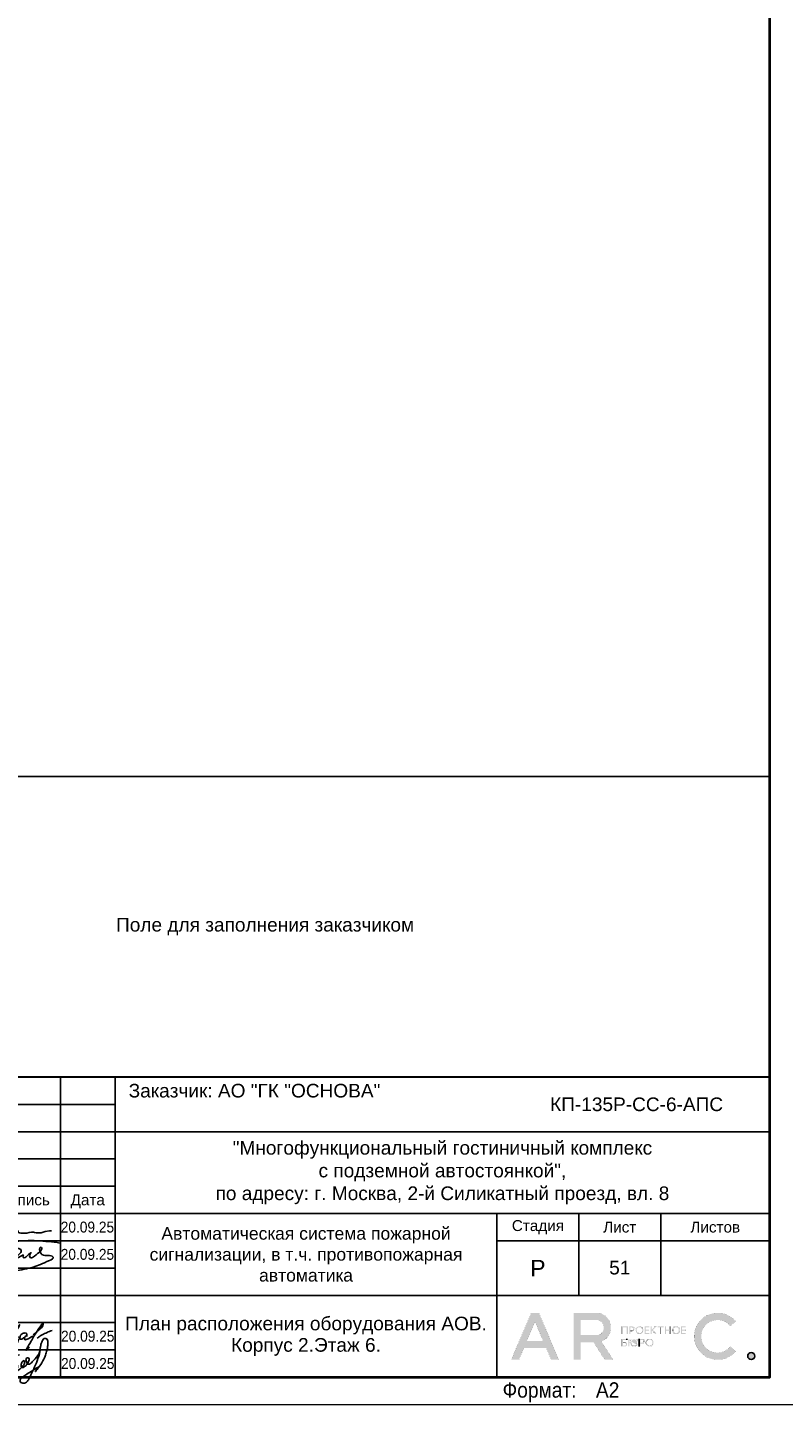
# Model space of a CAD drawing. Header units: millimetres. Extents: x 105028 to 874735, y -568483 to 191941.
# Tile 126 of 135: x 692631 to 706485, y 78334 to 103572. Entities that reach past the tile are written whole.
import ezdxf
from ezdxf.enums import TextEntityAlignment as Align

# ---------------------------------------------------------------- set-up
doc = ezdxf.new("R2010")
doc.units = ezdxf.units.MM
doc.layers.get('Defpoints').update_dxf_attribs({"color": 252})
for name, color, linetype, lineweight in [('DB CP Оформление', 7, 'Continuous', 25), ('Z-000-P_SCHED', 7, 'Continuous', 20), ('Рамка', 7, 'Continuous', 18)]:
    doc.layers.add(name, color=color, linetype=linetype, lineweight=lineweight)
doc.layers.add('DB CP Подписи', color=7, linetype='Continuous', lineweight=25, true_color=0x0a45f5)
doc.layers.add('формат', color=250, linetype='Continuous')
doc.styles.add('Arial', font='arial.ttf', dxfattribs={"width": 0.9, "height": 699.9999999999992})
doc.styles.add('CP.Text', font='arial.ttf')
doc.styles.add('CP.Text дата', font='arial.ttf', dxfattribs={"width": 0.9})

# ---------------------------------------------------------------- blocks, each defined once
blk = doc.blocks.new('*U56')
at = {"color": 0, "lineweight": 0}
blk.add_lwpolyline([(-420, -1.69149813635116e-14), (6.661338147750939e-14, 6.661338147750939e-14), (-1.377945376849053e-14, 594.0000000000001), (-420.0000000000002, 594.0000000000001)], close=True, dxfattribs=at)
at = {"lineweight": 40}
blk.add_lwpolyline([(-400, 4.999999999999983), (-4.999999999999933, 5.000000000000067), (-5.000000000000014, 589.0000000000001), (-400.0000000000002, 589.0000000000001)], close=True, dxfattribs=at)
at = {"style": 'Arial', "width": 0.9}
blk.add_text('Формат:', height=2.8, dxfattribs=at).set_placement((-53.97311837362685, 1.250000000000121))
at = {"style": 'Arial', "width": 0.9, "flags": 8}
blk.add_attdef('FORMAT', (-36.87188609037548, 1.257088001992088), '', height=2.8, dxfattribs=at)
blk = doc.blocks.new('Попов')
at = {"layer": 'DB CP Подписи', "color": 160, "true_color": 0x0a45f5}
for points in [[(7.394956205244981, 7.032094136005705), (4.284556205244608, 0.8400941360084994), (3.982156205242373, 0.4944941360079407), (3.665356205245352, 0.2583778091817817), (3.190156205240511, 0.09837780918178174), (2.801356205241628, 0.2064941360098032), (2.509696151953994, 0.451294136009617), (2.383756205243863, 0.7680941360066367), (2.429696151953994, 0.9984941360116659), (2.62855620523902, 1.243294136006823), (3.319756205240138, 1.603294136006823), (3.895756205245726, 1.848094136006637), (4.370956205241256, 1.992094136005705), (4.918156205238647, 1.992094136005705)], [(5.979696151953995, 4.069175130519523), (4.859696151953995, -0.1216221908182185), (5.311356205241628, 0.624094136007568), (5.311356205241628, 0.8688941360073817), (5.624396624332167, 1.697142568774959), (6.247356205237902, 2.150494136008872), (6.650556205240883, 2.323294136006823), (6.909756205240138, 2.323294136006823), (7.125756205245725, 2.150494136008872), (7.125756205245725, 1.747294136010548), (6.82335620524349, 1.243294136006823), (6.333756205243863, 0.7968941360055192), (5.714556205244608, 0.5088941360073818), (5.412156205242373, 0.5952941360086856), (5.49855620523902, 1.286494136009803), (5.817585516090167, 1.879286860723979), (5.714556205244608, 1.286494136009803), (5.829756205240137, 0.9552941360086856), (6.146556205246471, 0.8832941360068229), (6.794556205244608, 1.012894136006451), (7.528956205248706, 1.459294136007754), (8.119356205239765, 2.064094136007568), (8.407356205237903, 2.510494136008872), (8.407356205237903, 2.899294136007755), (8.320956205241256, 3.028894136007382), (8.090556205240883, 2.956894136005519), (7.816956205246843, 2.366494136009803), (7.816956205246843, 1.963294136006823), (7.989756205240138, 1.776094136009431), (8.364156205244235, 1.891294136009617), (8.82495620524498, 2.323294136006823), (9.055356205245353, 2.697694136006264), (9.271356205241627, 3.302494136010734), (9.012156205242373, 3.561694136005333), (8.882556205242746, 3.561694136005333), (8.709696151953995, 3.3600941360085), (8.709696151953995, 2.978377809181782), (9.039696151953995, 2.408377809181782), (10.349696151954, 3.378377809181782), (11.11969615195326, 4.410259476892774), (11.27818451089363, 5.133235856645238), (11.35539592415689, 5.654323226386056), (11.38831620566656, 5.819447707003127), (11.35539592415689, 5.654323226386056)], [(7.394956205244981, 7.032094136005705), (6.962956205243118, 6.427294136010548), (4.918156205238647, 1.992094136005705)], [(8.094156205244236, 0.03369413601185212), (8.828556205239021, 0.5520941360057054), (9.980556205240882, 1.272094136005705), (10.85895620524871, 1.761694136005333), (10.41255620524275, 1.084894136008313), (11.57895620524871, 2.611294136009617), (12.16935620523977, 3.84969413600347), (12.471756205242, 4.713694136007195), (12.629696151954, 5.419294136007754), (12.689696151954, 6.2400941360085), (12.54375620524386, 6.945694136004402), (12.34215620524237, 7.075294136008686), (12.03975620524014, 7.075294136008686), (11.64969615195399, 6.6000941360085), (11.379696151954, 5.779294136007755), (11.21895620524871, 4.728094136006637), (10.72935620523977, 3.014494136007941), (9.418956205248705, 0.0336941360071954)], [(3.521356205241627, 2.971294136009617), (3.294445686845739, 2.859738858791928), (4.789696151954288, 2.859738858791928)], [(3.521356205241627, 2.971294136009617), (4.126156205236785, 3.244894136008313), (4.932556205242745, 3.475294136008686), (6.444556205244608, 3.835294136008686), (7.495756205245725, 4.080094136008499)], [(1.534156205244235, 0.8688941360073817), (1.303756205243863, 1.041694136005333), (1.217356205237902, 1.214494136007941), (1.447756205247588, 1.416094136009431), (2.038156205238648, 1.603294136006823), (2.815756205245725, 1.761694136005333), (3.506956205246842, 1.876894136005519), (4.357209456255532, 1.989153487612), (4.918156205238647, 1.992094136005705)]]:
    blk.add_spline(points, degree=3, dxfattribs=at)
at = {"layer": 'DB CP Подписи'}
blk.add_spline([(8.094156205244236, 0.03369413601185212), (7.791756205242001, -0.2544480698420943), (7.618956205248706, -0.4847058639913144), (7.618956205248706, -0.8015058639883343), (7.950156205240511, -1.060705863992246), (8.569356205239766, -1.060705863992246), (8.943756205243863, -0.7583058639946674), (9.116556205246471, -0.4991058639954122), (9.418956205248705, 0.0336941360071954)], degree=3, dxfattribs=at)
blk = doc.blocks.new('A$Cf51998ab')
at = {"layer": 'DB CP Подписи'}
for points in [[(2.024743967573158, 7.175397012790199), (0.02474396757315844, 3.175397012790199), (2.524743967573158, 0.1753970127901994), (9.524743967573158, 6.675397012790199), (17.02474396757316, 19.1753970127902), (23.52474396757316, 28.6753970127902), (29.02474396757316, 35.6753970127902), (35.52474396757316, 43.6753970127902), (36.52474396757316, 44.6753970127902), (30.02474396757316, 30.6753970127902), (28.52474396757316, 26.1753970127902), (28.52474396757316, 25.1753970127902), (31.52474396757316, 26.6753970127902), (36.02474396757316, 30.1753970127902), (43.52474396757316, 36.1753970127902), (45.52474396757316, 39.1753970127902), (47.52474396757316, 42.6753970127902), (47.52474396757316, 43.1753970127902), (48.02474396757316, 44.1753970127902), (40.52474396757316, 31.1753970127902), (37.52474396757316, 25.6753970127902), (40.52474396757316, 25.1753970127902), (47.02474396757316, 28.6753970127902), (47.52474396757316, 29.1753970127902)], [(66.52474396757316, 31.6753970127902), (75.02474396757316, 39.1753970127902), (79.02474396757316, 43.6753970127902), (79.52474396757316, 46.6753970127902), (75.02474396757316, 41.6753970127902), (69.02474396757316, 32.6753970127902), (61.02474396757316, 18.6753970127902), (57.02474396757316, 11.6753970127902), (61.52474396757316, 15.6753970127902)], [(71.80259313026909, 27.23596012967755), (75.18207571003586, 30.02247973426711), (81.43411698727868, 33.40007838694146), (87.77064376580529, 36.27103771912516), (91.06563812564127, 37.45319772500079)], [(57.52474396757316, 34.1753970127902), (54.52474396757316, 34.1753970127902), (50.02474396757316, 31.1753970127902), (49.52474396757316, 26.1753970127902), (54.02474396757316, 27.6753970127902), (56.02474396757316, 29.1753970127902), (58.02474396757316, 33.1753970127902), (57.52474396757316, 34.1753970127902)], [(59.02474396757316, 30.6753970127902), (55.49455854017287, 28.71229258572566), (55.52474396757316, 25.6753970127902), (57.52474396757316, 25.6753970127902), (62.02474396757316, 27.6753970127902), (65.02474396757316, 29.6753970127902), (65.52474396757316, 30.1753970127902)]]:
    blk.add_spline(points, degree=3, dxfattribs=at)
blk = doc.blocks.new('Лого')
at = {"layer": 'DB CP Оформление'}
h = blk.add_hatch(color=0, dxfattribs=at)
edge = h.paths.add_edge_path()
edge.add_line((-3.149615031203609, 491.8564630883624), (-2.145539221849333, 491.0307320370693))
edge.add_arc((-5.466713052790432, 493.7619962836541), 4.300000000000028, 39.43316774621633, 320.5668322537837, ccw=False)
edge.add_line((-2.145539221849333, 496.4932605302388), (-3.149615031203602, 495.6675294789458))
edge.add_arc((-5.466713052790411, 493.7619962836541), 3.000000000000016, 39.43316774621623, 320.5668322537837)
edge = h.paths.add_edge_path()
edge.add_arc((0.7039796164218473, 490.1453402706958), 0.65, 0, 360)
h.paths.add_polyline_path([(-38.91856638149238, 496.3972109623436), (-37.43639440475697, 492.9290438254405), (-40.40073835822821, 492.9290438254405)], flags=16)
edge = h.paths.add_edge_path(flags=16)
edge.add_line((-30.56831019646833, 493.9825875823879), (-27.63778042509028, 493.9825875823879))
edge.add_arc((-27.63778042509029, 495.2825875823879), 1.299999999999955, 270.0000000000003, 360.0000000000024)
edge.add_line((-26.33778042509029, 495.2825875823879), (-26.33778042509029, 495.4512324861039))
edge.add_arc((-27.63778042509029, 495.4512324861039), 1.300000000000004, 359.9999999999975, 449.9999999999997)
edge.add_line((-27.63778042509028, 496.7512324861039), (-30.56831019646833, 496.7512324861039))
edge.add_line((-30.56831019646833, 496.7512324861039), (-30.56831019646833, 493.9825875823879))
h.paths.add_polyline_path([(-35.9689509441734, 489.4953402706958), (-36.88082038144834, 491.6290438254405), (-40.956312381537, 491.6290438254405), (-41.8681818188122, 489.4953402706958), (-43.28192242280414, 489.4953402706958), (-39.6254366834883, 498.0512324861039), (-38.21169607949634, 498.0512324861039), (-34.55521034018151, 489.4953402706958)])
edge = h.paths.add_edge_path()
edge.add_line((-30.56831019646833, 489.4953402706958), (-31.86831019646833, 489.4953402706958))
edge.add_line((-31.86831019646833, 489.4953402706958), (-31.86831019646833, 498.0512324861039))
edge.add_line((-31.86831019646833, 498.0512324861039), (-27.63778042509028, 498.0512324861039))
edge.add_arc((-27.63778042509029, 495.4512324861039), 2.600000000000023, 0, 89.99999999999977, ccw=False)
edge.add_line((-25.03778042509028, 495.4512324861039), (-25.03778042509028, 495.2825875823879))
edge.add_arc((-27.63778042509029, 495.2825875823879), 2.600000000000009, -70.23716168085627, 0, ccw=False)
edge.add_line((-26.75864866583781, 492.8357268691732), (-24.6131234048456, 489.4953402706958))
edge.add_line((-24.6131234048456, 489.4953402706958), (-26.15818166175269, 489.4953402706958))
edge.add_line((-26.15818166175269, 489.4953402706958), (-28.20534579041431, 492.6825875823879))
edge.add_line((-28.20534579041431, 492.6825875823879), (-30.56831019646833, 492.6825875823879))
edge.add_line((-30.56831019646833, 492.6825875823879), (-30.56831019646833, 489.4953402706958))
edge = h.paths.add_edge_path(flags=16)
edge.add_line((-21.27053753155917, 492.6928723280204), (-21.27053753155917, 492.5228723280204))
edge.add_arc((-20.82053753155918, 492.5228723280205), 0.4499999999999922, 180.0000000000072, 270.0000000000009)
edge.add_line((-20.82053753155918, 492.0728723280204), (-20.69150461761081, 492.0728723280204))
edge.add_arc((-20.6915046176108, 492.5228723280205), 0.4500000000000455, 269.9999999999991, 359.9999999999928)
edge.add_line((-20.24150461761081, 492.5228723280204), (-20.24150461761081, 492.6928723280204))
edge.add_arc((-20.69150461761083, 492.6928723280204), 0.4500000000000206, 0, 89.99999999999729)
edge.add_line((-20.69150461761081, 493.1428723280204), (-20.82053753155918, 493.1428723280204))
edge.add_arc((-20.82053753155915, 492.6928723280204), 0.4500000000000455, 90.00000000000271, 180)
edge = h.paths.add_edge_path(flags=17)
edge.add_line((-21.62964566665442, 491.9228723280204), (-21.62964566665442, 492.5328723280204))
edge.add_line((-21.62964566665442, 492.5328723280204), (-21.45053753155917, 492.5328723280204))
edge.add_line((-21.45053753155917, 492.5328723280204), (-21.45053753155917, 492.5228723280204))
edge.add_arc((-20.85053753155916, 492.5228723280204), 0.6000000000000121, 180, 269.999999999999)
edge.add_line((-20.85053753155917, 491.9228723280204), (-20.66150461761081, 491.9228723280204))
edge.add_arc((-20.66150461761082, 492.5228723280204), 0.6000000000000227, 270.000000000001, 360)
edge.add_line((-20.06150461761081, 492.5228723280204), (-20.06150461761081, 492.6928723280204))
edge.add_arc((-20.66150461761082, 492.6928723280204), 0.6000000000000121, 0, 89.99999999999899)
edge.add_line((-20.66150461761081, 493.2928723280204), (-20.85053753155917, 493.2928723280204))
edge.add_arc((-20.85053753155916, 492.6928723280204), 0.6000000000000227, 90.00000000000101, 180)
edge.add_line((-21.45053753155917, 492.6928723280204), (-21.45053753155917, 492.6828723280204))
edge.add_line((-21.45053753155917, 492.6828723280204), (-21.62964566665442, 492.6828723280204))
edge.add_line((-21.62964566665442, 492.6828723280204), (-21.62964566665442, 493.2928723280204))
edge.add_line((-21.62964566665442, 493.2928723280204), (-21.80964566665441, 493.2928723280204))
edge.add_line((-21.80964566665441, 493.2928723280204), (-21.80964566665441, 491.9228723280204))
edge.add_line((-21.80964566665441, 491.9228723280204), (-21.62964566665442, 491.9228723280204))
edge = h.paths.add_edge_path(flags=16)
edge.add_line((-18.44160413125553, 492.6928723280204), (-18.44160413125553, 492.5228723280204))
edge.add_arc((-17.99160413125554, 492.5228723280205), 0.4499999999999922, 180.0000000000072, 270.0000000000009)
edge.add_line((-17.99160413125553, 492.0728723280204), (-17.86257121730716, 492.0728723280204))
edge.add_arc((-17.86257121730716, 492.5228723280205), 0.4500000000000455, 269.9999999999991, 359.9999999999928)
edge.add_line((-17.41257121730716, 492.5228723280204), (-17.41257121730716, 492.6928723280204))
edge.add_arc((-17.86257121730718, 492.6928723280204), 0.4500000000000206, 0, 89.99999999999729)
edge.add_line((-17.86257121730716, 493.1428723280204), (-17.99160413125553, 493.1428723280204))
edge.add_arc((-17.99160413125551, 492.6928723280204), 0.4500000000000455, 90.00000000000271, 180)
edge = h.paths.add_edge_path()
edge.add_line((-18.62160413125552, 492.6928723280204), (-18.62160413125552, 492.5228723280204))
edge.add_arc((-18.02160413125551, 492.5228723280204), 0.6000000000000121, 180, 269.999999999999)
edge.add_line((-18.02160413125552, 491.9228723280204), (-17.83257121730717, 491.9228723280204))
edge.add_arc((-17.83257121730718, 492.5228723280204), 0.6000000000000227, 270.000000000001, 360)
edge.add_line((-17.23257121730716, 492.5228723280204), (-17.23257121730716, 492.6928723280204))
edge.add_arc((-17.83257121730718, 492.6928723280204), 0.6000000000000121, 0, 89.99999999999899)
edge.add_line((-17.83257121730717, 493.2928723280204), (-18.02160413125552, 493.2928723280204))
edge.add_arc((-18.02160413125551, 492.6928723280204), 0.6000000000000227, 90.00000000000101, 180)
edge = h.paths.add_edge_path(flags=16)
edge.add_line((-13.61226025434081, 494.9777851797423), (-13.61226025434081, 494.8077851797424))
edge.add_arc((-13.16226025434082, 494.8077851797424), 0.4499999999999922, 180.0000000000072, 270.0000000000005)
edge.add_line((-13.16226025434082, 494.3577851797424), (-13.03322734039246, 494.3577851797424))
edge.add_arc((-13.03322734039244, 494.8077851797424), 0.4500000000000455, 269.9999999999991, 359.9999999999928)
edge.add_line((-12.58322734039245, 494.8077851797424), (-12.58322734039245, 494.9777851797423))
edge.add_arc((-13.03322734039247, 494.9777851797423), 0.4500000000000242, 0, 89.99999999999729)
edge.add_line((-13.03322734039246, 495.4277851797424), (-13.16226025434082, 495.4277851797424))
edge.add_arc((-13.16226025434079, 494.9777851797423), 0.4500000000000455, 90.00000000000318, 180)
edge = h.paths.add_edge_path()
edge.add_line((-13.79226025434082, 494.9777851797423), (-13.79226025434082, 494.8077851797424))
edge.add_arc((-13.19226025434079, 494.8077851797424), 0.6000000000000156, 180, 269.9999999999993)
edge.add_line((-13.19226025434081, 494.2077851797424), (-13.00322734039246, 494.2077851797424))
edge.add_arc((-13.00322734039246, 494.8077851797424), 0.6000000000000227, 270.000000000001, 360)
edge.add_line((-12.40322734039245, 494.8077851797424), (-12.40322734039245, 494.9777851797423))
edge.add_arc((-13.00322734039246, 494.9777851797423), 0.6000000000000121, 0, 89.99999999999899)
edge.add_line((-13.00322734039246, 495.5777851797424), (-13.19226025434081, 495.5777851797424))
edge.add_arc((-13.19226025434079, 494.9777851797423), 0.6000000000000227, 90.00000000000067, 180)
edge = h.paths.add_edge_path(flags=16)
edge.add_line((-20.28705089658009, 494.9777851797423), (-20.28705089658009, 494.8077851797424))
edge.add_arc((-19.8370508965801, 494.8077851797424), 0.4499999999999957, 180.0000000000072, 270.0000000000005)
edge.add_line((-19.83705089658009, 494.3577851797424), (-19.70801798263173, 494.3577851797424))
edge.add_arc((-19.70801798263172, 494.8077851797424), 0.4500000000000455, 269.9999999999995, 359.9999999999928)
edge.add_line((-19.25801798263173, 494.8077851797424), (-19.25801798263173, 494.9777851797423))
edge.add_arc((-19.70801798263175, 494.9777851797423), 0.4500000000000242, 0, 89.99999999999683)
edge.add_line((-19.70801798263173, 495.4277851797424), (-19.83705089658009, 495.4277851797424))
edge.add_arc((-19.83705089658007, 494.9777851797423), 0.4500000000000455, 90.00000000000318, 180)
edge = h.paths.add_edge_path()
edge.add_line((-20.46705089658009, 494.9777851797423), (-20.46705089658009, 494.8077851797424))
edge.add_arc((-19.86705089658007, 494.8077851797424), 0.6000000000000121, 180, 269.999999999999)
edge.add_line((-19.86705089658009, 494.2077851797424), (-19.67801798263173, 494.2077851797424))
edge.add_arc((-19.67801798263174, 494.8077851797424), 0.6000000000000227, 270.000000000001, 360)
edge.add_line((-19.07801798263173, 494.8077851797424), (-19.07801798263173, 494.9777851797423))
edge.add_arc((-19.67801798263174, 494.9777851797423), 0.6000000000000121, 0, 89.99999999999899)
edge.add_line((-19.67801798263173, 495.5777851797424), (-19.86705089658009, 495.5777851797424))
edge.add_arc((-19.86705089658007, 494.9777851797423), 0.6000000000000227, 90.00000000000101, 180)
edge = h.paths.add_edge_path(flags=16)
edge.add_arc((-19.22667760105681, 492.7878723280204), 0.1800000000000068, 270.0000000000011, 360)
edge.add_line((-19.04667760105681, 492.7878723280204), (-19.0466776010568, 492.9328723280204))
edge.add_arc((-19.22667760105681, 492.9328723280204), 0.1800000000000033, 0, 89.99999999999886)
edge.add_line((-19.2266776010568, 493.1128723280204), (-19.63443714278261, 493.1128723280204))
edge.add_line((-19.63443714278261, 493.1128723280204), (-19.6344371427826, 492.6078723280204))
edge.add_line((-19.6344371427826, 492.6078723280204), (-19.22667760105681, 492.6078723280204))
edge = h.paths.add_edge_path()
edge.add_line((-19.63443714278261, 491.9228723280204), (-19.81443714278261, 491.9228723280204))
edge.add_line((-19.81443714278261, 491.9228723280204), (-19.81443714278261, 493.2928723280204))
edge.add_line((-19.81443714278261, 493.2928723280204), (-19.2266776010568, 493.2928723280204))
edge.add_arc((-19.2266776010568, 492.9328723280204), 0.3600000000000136, 0, 89.99999999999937, ccw=False)
edge.add_line((-18.8666776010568, 492.9328723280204), (-18.86667760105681, 492.7878723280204))
edge.add_arc((-19.22667760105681, 492.7878723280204), 0.3600000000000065, -89.99999999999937, 0, ccw=False)
edge.add_line((-19.22667760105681, 492.4278723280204), (-19.63443714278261, 492.4278723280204))
edge.add_line((-19.63443714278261, 492.4278723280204), (-19.63443714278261, 491.9228723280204))
edge = h.paths.add_edge_path(flags=16)
edge.add_line((-22.41432519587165, 492.0728723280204), (-22.81592550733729, 492.0728723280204))
edge.add_line((-22.81592550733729, 492.0728723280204), (-22.81592550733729, 492.5700955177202))
edge.add_line((-22.81592550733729, 492.5700955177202), (-22.41432519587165, 492.5700955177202))
edge.add_arc((-22.41432519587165, 492.3900955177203), 0.17999999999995, -1.807620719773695e-11, 89.99999999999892, ccw=False)
edge.add_line((-22.23432519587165, 492.3900955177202), (-22.23432519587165, 492.2528723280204))
edge.add_arc((-22.41432519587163, 492.2528723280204), 0.1799999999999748, -90.00000000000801, 0, ccw=False)
h.paths.add_polyline_path([(-16.95626591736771, 495.5777851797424), (-17.51223811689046, 494.9677851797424), (-17.55459530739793, 494.9677851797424), (-17.55459530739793, 495.5777851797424), (-17.73459530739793, 495.5777851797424), (-17.73459530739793, 494.2077851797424), (-17.55459530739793, 494.2077851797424), (-17.55459530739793, 494.8177851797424), (-17.47826675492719, 494.8177851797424), (-16.92229455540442, 494.2077851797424), (-16.67874821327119, 494.2077851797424), (-17.32006333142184, 494.9114214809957), (-16.71271957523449, 495.5777851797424)])
edge = h.paths.add_edge_path()
edge.add_line((-22.10894538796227, 493.1128723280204), (-22.8159255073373, 493.1128723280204))
edge.add_line((-22.8159255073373, 493.1128723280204), (-22.81592550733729, 492.7200955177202))
edge.add_line((-22.81592550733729, 492.7200955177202), (-22.41432519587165, 492.7200955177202))
edge.add_arc((-22.41432519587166, 492.3600955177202), 0.3600000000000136, 0, 89.99999999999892, ccw=False)
edge.add_line((-22.05432519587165, 492.3600955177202), (-22.05432519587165, 492.2828723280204))
edge.add_arc((-22.41432519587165, 492.2828723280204), 0.3600000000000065, -89.99999999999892, 0, ccw=False)
edge.add_line((-22.41432519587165, 491.9228723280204), (-23.01592550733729, 491.9228723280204))
edge.add_line((-23.01592550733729, 491.9228723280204), (-23.01592550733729, 493.2928723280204))
edge.add_line((-23.01592550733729, 493.2928723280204), (-22.10894538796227, 493.2928723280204))
edge.add_line((-22.10894538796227, 493.2928723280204), (-22.10894538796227, 493.1128723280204))
h.paths.add_polyline_path([(-15.99401623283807, 495.3977851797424), (-16.45775531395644, 495.3977851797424), (-16.45775531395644, 495.5777851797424), (-15.35027715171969, 495.5777851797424), (-15.35027715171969, 495.3977851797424), (-15.81401623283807, 495.3977851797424), (-15.81401623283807, 494.2077851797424), (-15.99401623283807, 494.2077851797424)])
h.paths.add_polyline_path([(-14.219327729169, 494.9827851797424), (-14.219327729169, 495.5777851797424), (-14.039327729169, 495.5777851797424), (-14.039327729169, 494.2077851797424), (-14.219327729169, 494.2077851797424), (-14.219327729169, 494.8027851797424), (-14.92320967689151, 494.8027851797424), (-14.92320967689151, 494.2077851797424), (-15.10320967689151, 494.2077851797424), (-15.10320967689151, 495.5777851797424), (-14.92320967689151, 495.5777851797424), (-14.92320967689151, 494.9827851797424)])
h.paths.add_polyline_path([(-11.97615986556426, 494.8027851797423), (-11.97615986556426, 494.3877851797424), (-11.30687213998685, 494.3877851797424), (-11.30687213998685, 494.2077851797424), (-12.15615986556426, 494.2077851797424), (-12.15615986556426, 495.5777851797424), (-11.30687213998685, 495.5777851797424), (-11.30687213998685, 495.3977851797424), (-11.97615986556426, 495.3977851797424), (-11.97615986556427, 494.9827851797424), (-11.34484040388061, 494.9827851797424), (-11.34484040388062, 494.8027851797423)])
edge = h.paths.add_edge_path(flags=16)
edge.add_arc((-21.07411837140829, 495.0727851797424), 0.1800000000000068, 270.0000000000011, 360)
edge.add_line((-20.89411837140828, 495.0727851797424), (-20.89411837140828, 495.2177851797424))
edge.add_arc((-21.07411837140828, 495.2177851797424), 0.1800000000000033, 0, 89.99999999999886)
edge.add_line((-21.07411837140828, 495.3977851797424), (-21.48187791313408, 495.3977851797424))
edge.add_line((-21.48187791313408, 495.3977851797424), (-21.48187791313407, 494.8927851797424))
edge.add_line((-21.48187791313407, 494.8927851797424), (-21.07411837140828, 494.8927851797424))
h.paths.add_polyline_path([(-22.81592550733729, 494.2077851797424), (-23.01592550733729, 494.2077851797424), (-23.01592550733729, 495.5777851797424), (-21.90894538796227, 495.5777851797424), (-21.90894538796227, 494.2077851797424), (-22.10894538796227, 494.2077851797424), (-22.10894538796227, 495.3977851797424), (-22.81592550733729, 495.3977851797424)])
h.paths.add_polyline_path([(-18.65095050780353, 494.8027851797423), (-18.65095050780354, 494.3877851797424), (-17.98166278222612, 494.3877851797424), (-17.98166278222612, 494.2077851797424), (-18.83095050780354, 494.2077851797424), (-18.83095050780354, 495.5777851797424), (-17.98166278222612, 495.5777851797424), (-17.98166278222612, 495.3977851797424), (-18.65095050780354, 495.3977851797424), (-18.65095050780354, 494.9827851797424), (-18.01963104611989, 494.9827851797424), (-18.01963104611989, 494.8027851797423)])
edge = h.paths.add_edge_path()
edge.add_line((-21.48187791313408, 494.2077851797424), (-21.66187791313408, 494.2077851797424))
edge.add_line((-21.66187791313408, 494.2077851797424), (-21.66187791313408, 495.5777851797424))
edge.add_line((-21.66187791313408, 495.5777851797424), (-21.07411837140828, 495.5777851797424))
edge.add_arc((-21.07411837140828, 495.2177851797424), 0.3600000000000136, 0, 89.99999999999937, ccw=False)
edge.add_line((-20.71411837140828, 495.2177851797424), (-20.71411837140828, 495.0727851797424))
edge.add_arc((-21.07411837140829, 495.0727851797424), 0.3600000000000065, -89.99999999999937, 0, ccw=False)
edge.add_line((-21.07411837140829, 494.7127851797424), (-21.48187791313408, 494.7127851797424))
edge.add_line((-21.48187791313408, 494.7127851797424), (-21.48187791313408, 494.2077851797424))
edge = h.paths.add_edge_path()
edge.add_line((-19.81443714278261, 493.2928723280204), (-19.81443714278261, 491.9228723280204))
edge.add_line((-22.10894538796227, 493.2928723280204), (-22.10894538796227, 493.1128723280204))
at = {"layer": 'DB CP Оформление', "color": 0}
for p, q in [((-22.10894538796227, 493.2928723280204), (-22.10894538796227, 493.1128723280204)), ((-19.81443714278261, 493.2928723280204), (-19.81443714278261, 491.9228723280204))]:
    blk.add_line(p, q, dxfattribs=at)
at = {"layer": 'DB CP Оформление', "color": 0, "const_width": 0.01}
for points in [[(-35.9689509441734, 489.4953402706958), (-36.88082038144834, 491.6290438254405), (-40.956312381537, 491.6290438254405), (-41.8681818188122, 489.4953402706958), (-43.28192242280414, 489.4953402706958), (-39.6254366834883, 498.0512324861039), (-38.21169607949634, 498.0512324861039), (-34.55521034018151, 489.4953402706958)], [(-38.91856638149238, 496.3972109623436), (-37.43639440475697, 492.9290438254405), (-40.40073835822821, 492.9290438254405)], [(-22.81592550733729, 494.2077851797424), (-23.01592550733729, 494.2077851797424), (-23.01592550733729, 495.5777851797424), (-21.90894538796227, 495.5777851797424), (-21.90894538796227, 494.2077851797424), (-22.10894538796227, 494.2077851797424), (-22.10894538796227, 495.3977851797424), (-22.81592550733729, 495.3977851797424)], [(-18.65095050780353, 494.8027851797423), (-18.65095050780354, 494.3877851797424), (-17.98166278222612, 494.3877851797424), (-17.98166278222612, 494.2077851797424), (-18.83095050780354, 494.2077851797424), (-18.83095050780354, 495.5777851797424), (-17.98166278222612, 495.5777851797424), (-17.98166278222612, 495.3977851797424), (-18.65095050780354, 495.3977851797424), (-18.65095050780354, 494.9827851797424), (-18.01963104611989, 494.9827851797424), (-18.01963104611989, 494.8027851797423)], [(-16.95626591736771, 495.5777851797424), (-17.51223811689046, 494.9677851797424), (-17.55459530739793, 494.9677851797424), (-17.55459530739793, 495.5777851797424), (-17.73459530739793, 495.5777851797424), (-17.73459530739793, 494.2077851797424), (-17.55459530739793, 494.2077851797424), (-17.55459530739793, 494.8177851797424), (-17.47826675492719, 494.8177851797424), (-16.92229455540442, 494.2077851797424), (-16.67874821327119, 494.2077851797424), (-17.32006333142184, 494.9114214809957), (-16.71271957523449, 495.5777851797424)], [(-15.99401623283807, 495.3977851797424), (-16.45775531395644, 495.3977851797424), (-16.45775531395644, 495.5777851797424), (-15.35027715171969, 495.5777851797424), (-15.35027715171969, 495.3977851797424), (-15.81401623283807, 495.3977851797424), (-15.81401623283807, 494.2077851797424), (-15.99401623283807, 494.2077851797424)], [(-14.219327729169, 494.9827851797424), (-14.219327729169, 495.5777851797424), (-14.039327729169, 495.5777851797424), (-14.039327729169, 494.2077851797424), (-14.219327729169, 494.2077851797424), (-14.219327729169, 494.8027851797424), (-14.92320967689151, 494.8027851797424), (-14.92320967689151, 494.2077851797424), (-15.10320967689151, 494.2077851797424), (-15.10320967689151, 495.5777851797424), (-14.92320967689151, 495.5777851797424), (-14.92320967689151, 494.9827851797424)], [(-11.97615986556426, 494.8027851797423), (-11.97615986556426, 494.3877851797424), (-11.30687213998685, 494.3877851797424), (-11.30687213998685, 494.2077851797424), (-12.15615986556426, 494.2077851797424), (-12.15615986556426, 495.5777851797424), (-11.30687213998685, 495.5777851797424), (-11.30687213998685, 495.3977851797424), (-11.97615986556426, 495.3977851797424), (-11.97615986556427, 494.9827851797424), (-11.34484040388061, 494.9827851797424), (-11.34484040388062, 494.8027851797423)]]:
    blk.add_lwpolyline(points, close=True, dxfattribs=at)
for points in [[(-30.56831019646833, 489.4953402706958), (-31.86831019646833, 489.4953402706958), (-31.86831019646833, 498.0512324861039), (-27.63778042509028, 498.0512324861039, -0.414213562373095), (-25.03778042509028, 495.4512324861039), (-25.03778042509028, 495.2825875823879, -0.316436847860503), (-26.75864866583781, 492.8357268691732), (-24.6131234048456, 489.4953402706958), (-26.15818166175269, 489.4953402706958), (-28.20534579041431, 492.6825875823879), (-30.56831019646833, 492.6825875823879)], [(-3.149615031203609, 491.8564630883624), (-2.145539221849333, 491.0307320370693, -2.790346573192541), (-2.145539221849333, 496.4932605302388), (-3.149615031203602, 495.6675294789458, 2.790346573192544)], [(-30.56831019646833, 493.9825875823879), (-27.63778042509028, 493.9825875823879, 0.414213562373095), (-26.33778042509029, 495.2825875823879), (-26.33778042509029, 495.4512324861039, 0.414213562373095), (-27.63778042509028, 496.7512324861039), (-30.56831019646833, 496.7512324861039)], [(-21.48187791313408, 494.2077851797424), (-21.66187791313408, 494.2077851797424), (-21.66187791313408, 495.5777851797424), (-21.07411837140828, 495.5777851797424, -0.4142135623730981), (-20.71411837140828, 495.2177851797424), (-20.71411837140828, 495.0727851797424, -0.4142135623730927), (-21.07411837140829, 494.7127851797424), (-21.48187791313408, 494.7127851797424)], [(-21.07411837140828, 494.8927851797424, 0.4142135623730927), (-20.89411837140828, 495.0727851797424), (-20.89411837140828, 495.2177851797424, 0.4142135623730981), (-21.07411837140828, 495.3977851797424), (-21.48187791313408, 495.3977851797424), (-21.48187791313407, 494.8927851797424)], [(-20.46705089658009, 494.9777851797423), (-20.46705089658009, 494.8077851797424, 0.414213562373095), (-19.86705089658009, 494.2077851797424), (-19.67801798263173, 494.2077851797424, 0.414213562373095), (-19.07801798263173, 494.8077851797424), (-19.07801798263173, 494.9777851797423, 0.414213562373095), (-19.67801798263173, 495.5777851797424), (-19.86705089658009, 495.5777851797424, 0.414213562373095)], [(-20.28705089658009, 494.9777851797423), (-20.28705089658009, 494.8077851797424, 0.414213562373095), (-19.83705089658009, 494.3577851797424), (-19.70801798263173, 494.3577851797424, 0.414213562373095), (-19.25801798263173, 494.8077851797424), (-19.25801798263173, 494.9777851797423, 0.414213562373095), (-19.70801798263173, 495.4277851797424), (-19.83705089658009, 495.4277851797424, 0.414213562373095)], [(-13.79226025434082, 494.9777851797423), (-13.79226025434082, 494.8077851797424, 0.414213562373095), (-13.19226025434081, 494.2077851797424), (-13.00322734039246, 494.2077851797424, 0.414213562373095), (-12.40322734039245, 494.8077851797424), (-12.40322734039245, 494.9777851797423, 0.414213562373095), (-13.00322734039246, 495.5777851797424), (-13.19226025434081, 495.5777851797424, 0.414213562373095)], [(-13.61226025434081, 494.9777851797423), (-13.61226025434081, 494.8077851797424, 0.414213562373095), (-13.16226025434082, 494.3577851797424), (-13.03322734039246, 494.3577851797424, 0.414213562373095), (-12.58322734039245, 494.8077851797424), (-12.58322734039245, 494.9777851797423, 0.414213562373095), (-13.03322734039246, 495.4277851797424), (-13.16226025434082, 495.4277851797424, 0.414213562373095)], [(-22.10894538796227, 493.1128723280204), (-22.8159255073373, 493.1128723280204), (-22.81592550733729, 492.7200955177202), (-22.41432519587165, 492.7200955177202, -0.4142135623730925), (-22.05432519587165, 492.3600955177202), (-22.05432519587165, 492.2828723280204, -0.4142135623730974), (-22.41432519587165, 491.9228723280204), (-23.01592550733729, 491.9228723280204), (-23.01592550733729, 493.2928723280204), (-22.10894538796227, 493.2928723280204)], [(-22.41432519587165, 492.0728723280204), (-22.81592550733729, 492.0728723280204), (-22.81592550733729, 492.5700955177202), (-22.41432519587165, 492.5700955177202, -0.4142135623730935), (-22.23432519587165, 492.3900955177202), (-22.23432519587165, 492.2528723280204, -0.4142135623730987)], [(-21.62964566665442, 491.9228723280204), (-21.62964566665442, 492.5328723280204), (-21.45053753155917, 492.5328723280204), (-21.45053753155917, 492.5228723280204, 0.414213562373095), (-20.85053753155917, 491.9228723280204), (-20.66150461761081, 491.9228723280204, 0.414213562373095), (-20.06150461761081, 492.5228723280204), (-20.06150461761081, 492.6928723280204, 0.414213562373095), (-20.66150461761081, 493.2928723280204), (-20.85053753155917, 493.2928723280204, 0.414213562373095), (-21.45053753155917, 492.6928723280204), (-21.45053753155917, 492.6828723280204), (-21.62964566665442, 492.6828723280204), (-21.62964566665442, 493.2928723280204), (-21.80964566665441, 493.2928723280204), (-21.80964566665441, 491.9228723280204)], [(-21.27053753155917, 492.6928723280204), (-21.27053753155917, 492.5228723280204, 0.414213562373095), (-20.82053753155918, 492.0728723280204), (-20.69150461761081, 492.0728723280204, 0.414213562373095), (-20.24150461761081, 492.5228723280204), (-20.24150461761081, 492.6928723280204, 0.414213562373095), (-20.69150461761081, 493.1428723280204), (-20.82053753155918, 493.1428723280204, 0.414213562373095)], [(-19.63443714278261, 491.9228723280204), (-19.81443714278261, 491.9228723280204), (-19.81443714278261, 493.2928723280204), (-19.2266776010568, 493.2928723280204, -0.4142135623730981), (-18.8666776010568, 492.9328723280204), (-18.86667760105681, 492.7878723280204, -0.4142135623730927), (-19.22667760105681, 492.4278723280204), (-19.63443714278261, 492.4278723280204)], [(-19.22667760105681, 492.6078723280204, 0.4142135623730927), (-19.04667760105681, 492.7878723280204), (-19.0466776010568, 492.9328723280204, 0.4142135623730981), (-19.2266776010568, 493.1128723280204), (-19.63443714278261, 493.1128723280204), (-19.6344371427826, 492.6078723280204)], [(-18.62160413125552, 492.6928723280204), (-18.62160413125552, 492.5228723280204, 0.414213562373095), (-18.02160413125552, 491.9228723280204), (-17.83257121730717, 491.9228723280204, 0.414213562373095), (-17.23257121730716, 492.5228723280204), (-17.23257121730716, 492.6928723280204, 0.414213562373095), (-17.83257121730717, 493.2928723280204), (-18.02160413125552, 493.2928723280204, 0.414213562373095)], [(-18.44160413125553, 492.6928723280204), (-18.44160413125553, 492.5228723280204, 0.414213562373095), (-17.99160413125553, 492.0728723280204), (-17.86257121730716, 492.0728723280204, 0.414213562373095), (-17.41257121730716, 492.5228723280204), (-17.41257121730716, 492.6928723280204, 0.414213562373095), (-17.86257121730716, 493.1428723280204), (-17.99160413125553, 493.1428723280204, 0.414213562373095)]]:
    blk.add_lwpolyline(points, format="xyb", close=True, dxfattribs=at)
at = {"layer": 'DB CP Оформление', "color": 0}
blk.add_circle((0.7039796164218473, 490.1453402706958), 0.65, dxfattribs=at)
at = {"layer": 'Defpoints', "color": 0}
blk.add_lwpolyline([(-45.89650028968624, 501.2732863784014), (4.103499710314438, 501.2732863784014), (4.103499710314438, 486.2732863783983), (-45.89650028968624, 486.2732863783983)], close=True, dxfattribs=at)
blk = doc.blocks.new('A$C5BE547C8')
at = {"layer": 'DB CP Подписи', "color": 160, "true_color": 0x0a45f5}
for points in [[(553.6754189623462, 292.4671654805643), (541.1363445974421, 294.8536106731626), (543.5881781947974, 221.3447915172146), (618.3679039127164, 188.8783703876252), (688.8570107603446, 181.5274854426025), (702.341915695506, 169.2760206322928), (655.1448083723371, 128.8461685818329), (445.8771119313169, 43.72502877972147), (210.5232081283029, -1.356840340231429), (25.1820216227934, -2.336883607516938), (-119.9528827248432, 30.00445333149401), (-207.229957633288, 105.4676031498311), (-226.8427679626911, 202.491644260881), (-177.8107121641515, 263.2541753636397), (-54.24994114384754, 301.4757719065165), (189.9297362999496, 360.2782164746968), (498.8316938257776, 377.9189649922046), (787.0024744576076, 349.3846527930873)], [(-36.17550682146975, 134.4371501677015), (61.71678818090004, 412.4869762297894)], [(12.77064067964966, 273.4620631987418), (54.9465189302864, 284.4855278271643), (94.154754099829, 355.2698806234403), (190.2780455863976, 461.4464249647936), (197.8667517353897, 439.9583000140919)], [(12.77064067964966, 273.4620631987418), (53.68175455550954, 259.2054039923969), (47.35787273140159, 207.3811667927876), (60.00563637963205, 173.2529950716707), (97.94904722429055, 183.3650324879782)], [(97.94904722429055, 183.3650324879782), (177.0679458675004, 224.8184770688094), (161.8986921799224, 163.5096667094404), (207.1457470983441, 161.4226177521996), (266.314922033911, 204.5548820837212), (296.9437179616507, 255.3396693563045), (253.785020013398, 280.3842265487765), (197.7158576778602, 243.8061435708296), (177.076149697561, 224.897245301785)], [(240.4512582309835, 278.160545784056), (216.6761126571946, 242.9138925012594), (193.0570860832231, 200.9501308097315), (214.3763311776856, 163.8837520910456), (260.4151262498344, 165.1061032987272), (324.2741268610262, 195.7046833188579), (317.2758679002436, 178.2197674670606), (323.3993369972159, 165.9803596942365), (371.5122399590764, 186.0879841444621), (421.3747226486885, 228.0517155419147), (401.2547955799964, 186.9622102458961), (414.3764636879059, 162.4833644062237), (464.2389463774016, 183.4652452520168), (539.4700353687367, 247.2851138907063), (556.5207641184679, 274.5734312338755), (553.6754189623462, 292.4671654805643)]]:
    blk.add_spline(points, degree=3, dxfattribs=at)
blk = doc.blocks.new('Никачалов')
blk.add_lwpolyline([(-307.2528087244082, -10.52482762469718), (-266.7209943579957, -10.52482762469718), (-217.2917009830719, 12.19796214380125), (-151.053767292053, 56.65713122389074), (-104.5903002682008, 97.1639252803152), (-42.3079472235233, 148.5397506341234), (-2.762450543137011, 181.1417946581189), (25.90605847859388, 213.7455219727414), (43.7010164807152, 235.4819012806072), (55.56432182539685, 255.2404097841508), (61.49597449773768, 269.0720390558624), (48.64291482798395, 267.0958515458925), (20.96416013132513, 227.5771512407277), (-26.48906123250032, 171.2625404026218), (-43.29770154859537, 147.551656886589), (-106.566372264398, 73.45304175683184), (-171.8145516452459, 1.330614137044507), (-320.1058683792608, -151.8054015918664), (-406.1148320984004, -241.7118334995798), (-487.1818974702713, -312.8461673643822), (-518.8162328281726, -343.4720238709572), (-528.703466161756, -345.4482113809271), (-526.7239574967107, -334.5808633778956), (-516.8401608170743, -316.7968590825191), (-494.0998678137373, -283.2067213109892), (-477.294664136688, -261.4703420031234), (-435.7730954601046, -217.0111729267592), (-400.1831794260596, -188.3598206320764), (-362.6171914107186, -168.6013121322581), (-318.1297963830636, -150.8173078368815), (-234.0969046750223, -118.213580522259), (-154.0195936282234, -90.55032198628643), (-5.728276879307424, -52.01971543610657), (-125.3510846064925, -134.0213973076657), (-130.2929829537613, -133.0333035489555), (-128.316910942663, -131.0571160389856), (-95.39726961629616, -111.8204287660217), (-59.85203000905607, -95.76348443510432), (-27.71938084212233, -87.49177623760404), (-25.77080201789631, -90.41229184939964), (-29.66795968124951, -102.5757764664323), (-30.15252690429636, -110.3610126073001), (-29.17995580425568, -115.7122051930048), (-24.3102270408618, -121.0650810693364), (-17.49535610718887, -123.4974413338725), (-8.24390245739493, -125.9314848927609), (2.468126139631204, -127.3909010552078), (14.15272583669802, -127.3909010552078), (101.7906602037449, -127.3909010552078), (105.0348549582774, -129.2711407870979), (104.8664592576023, -152.815378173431), (110.9218312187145, -158.3651994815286), (128.4246742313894, -163.9133375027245), (156.4780234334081, -166.202617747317), (264.0107071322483, -165.9518068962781), (307.6251938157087, -158.1497378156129), (346.3905716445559, -151.961947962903), (383.8122205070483, -151.961947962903), (403.5351374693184, -158.7119581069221), (436.9152894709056, -161.67118948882), (526.11689822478, -161.927050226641), (598.5373598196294, -138.5208429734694), (676.6111056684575, -125.8742528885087), (713.761259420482, -126.4129070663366)])
blk = doc.blocks.new('ауацуа')
at = {"layer": 'DB CP Оформление'}
for p, q in [((-901444.4389830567, -47611.55045884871), (-882944.4389830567, -47611.55045884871)), ((-901444.4389830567, -53111.55045884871), (-901444.4389830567, -47611.55045884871)), ((-900444.4389830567, -47611.55045884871), (-900444.4389830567, -50111.55045884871)), ((-899444.4389830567, -47611.55045884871), (-899444.4389830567, -53111.55045884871)), ((-898444.4389830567, -47611.55045884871), (-898444.4389830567, -50111.55045884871)), ((-897444.4389830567, -47611.55045884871), (-897444.4389830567, -53111.55045884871)), ((-895944.4389830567, -47611.55045884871), (-895944.4389830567, -53111.55045884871)), ((-894944.4389830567, -53111.55045884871), (-894944.4389830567, -47612.58197722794)), ((-901444.4389830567, -48111.55045884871), (-894944.4389830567, -48111.55045884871)), ((-901444.4389830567, -48611.55045884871), (-894944.4389830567, -48611.55045884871)), ((-894944.4389830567, -48611.55045884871), (-882944.4389830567, -48611.55045884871)), ((-901444.4389830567, -49111.55045884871), (-894944.4389830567, -49111.55045884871)), ((-901444.4389830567, -49611.55045884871), (-894944.4389830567, -49611.55045884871)), ((-901444.4389830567, -50111.55045884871), (-882944.4389830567, -50111.55045884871)), ((-887944.4389830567, -53111.55045884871), (-887944.4389830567, -50111.55045884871)), ((-887944.4389830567, -50111.55045884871), (-887944.4389830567, -53111.55045884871)), ((-886444.4389830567, -50111.55045884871), (-886444.4389830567, -51611.55045884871)), ((-884944.4389830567, -50111.55045884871), (-884944.4389830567, -51611.55045884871)), ((-901444.4389830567, -50611.55045884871), (-894944.4389830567, -50611.55045884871)), ((-887944.4389830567, -50611.55045884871), (-882944.4389830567, -50611.55045884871)), ((-901444.4389830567, -51111.55045884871), (-894944.4389830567, -51111.55045884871)), ((-901444.4389830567, -51611.55045884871), (-894944.4389830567, -51611.55045884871)), ((-894944.4389830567, -51611.55045884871), (-882944.4389830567, -51611.55045884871)), ((-901444.4389830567, -52111.55045884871), (-894944.4389830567, -52111.55045884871)), ((-901444.4389830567, -52611.55045884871), (-894944.4389830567, -52611.55045884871)), ((-901444.4389830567, -53111.55045884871), (-882944.4389830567, -53111.55045884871))]:
    blk.add_line(p, q, dxfattribs=at)
at = {"layer": 'DB CP Оформление', "ltscale": 100}
blk.add_line((-882944.4389830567, -53111.55045884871), (-882944.4389830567, -47611.55045884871), dxfattribs=at)
at = {"layer": 'DB CP Оформление'}
blk.add_lwpolyline([(-887944.4389830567, -51611.55045884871), (-882944.4389830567, -51611.55045884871), (-882944.4389830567, -53111.55045884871), (-887944.4389830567, -53111.55045884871)], close=True, dxfattribs=at)
at = {"layer": 'DB CP Оформление', "color": 0, "xscale": 100, "yscale": 100, "zscale": 100}
blk.add_blockref('Лого', (-883354.7889540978, -101738.8790966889), dxfattribs=at)
at = {"layer": 'DB CP Подписи'}
blk.add_blockref('Никачалов', (-896824.2117446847, -50303.85781468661), dxfattribs=at)
at = {"layer": 'DB CP Подписи', "color": 160, "true_color": 0x0a45f5, "xscale": 1.445624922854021, "yscale": 1.445624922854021, "zscale": 1.445624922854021}
blk.add_blockref('A$C5BE547C8', (-897091.0831624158, -51157.1531102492), dxfattribs=at)
at = {"layer": 'DB CP Подписи'}
for name, p, xscale, yscale, zscale in [('A$Cf51998ab', (-897379.3541802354, -52782.28930560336), 14.0625, 14.0625, 14.0625), ('Попов', (-897444.4389830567, -53111.55045884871), 100, 100, 100)]:
    blk.add_blockref(name, p, dxfattribs=dict(at, xscale=xscale, yscale=yscale, zscale=zscale))
at = {"layer": 'DB CP Оформление', "style": 'CP.Text'}
for s, p in [('Изм.', (-900944.4389830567, -49861.55045884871)), ('Кол.уч.', (-899944.4389830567, -49861.55045884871)), ('Лист', (-898944.4389830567, -49861.55045884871)), ('№док.', (-897944.4389830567, -49861.55045884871)), ('Подпись', (-896694.4389830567, -49861.55045884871)), ('Дата', (-895444.4389830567, -49861.55045884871))]:
    blk.add_text(s, height=200, dxfattribs=at).set_placement(p, align=Align.MIDDLE_CENTER)
at = {"layer": 'DB CP Оформление'}
for s, insert, char_height, width, attachment_point, style in [('\\pxi1,t1;Заказчик: АО "ГК "ОСНОВА"', (-894944.4389830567, -47861.55045884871), 250, 8500, 4, 'CP.Text'), ('КП-135Р-СС-6-АПС', (-886970.4668877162, -48111.55045884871), 250, 3500.000000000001, 4, 'CP.Text'), ('"Многофункциональный гостиничный комплекс ^Jс подземной автостоянкой", \\Pпо адресу: г. Москва, 2-й Силикатный проезд, вл. 8', (-888944.4389830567, -49361.55045884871), 250, 12000, 5, 'CP.Text'), (' Разработал', (-901444.4389830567, -50361.55045884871), 200, 1999.999999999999, 4, 'CP.Text'), (' Никачалов', (-899444.4389830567, -50361.55045884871), 200, 1999.999999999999, 4, 'CP.Text'), ('20.09.25', (-895450.4190462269, -50361.55045884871), 200, 1000, 5, 'CP.Text дата'), ('\\pxl0.2375,r0.2375;Автоматическая система пожарной сигнализации, в т.ч. противопожарная автоматика', (-891444.4389830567, -50861.55045884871), 230, 6999.999999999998, 5, 'CP.Text'), ('Стадия', (-887194.4389830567, -50361.55045884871), 200, 1499.999999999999, 5, 'CP.Text'), ('Лист', (-885694.4389830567, -50361.55045884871), 200, 1499.999999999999, 5, 'CP.Text'), ('Листов', (-883944.4389830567, -50361.55045884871), 200, 2000, 5, 'CP.Text'), (' Проверил', (-901444.4389830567, -50861.55045884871), 200, 1999.999999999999, 4, 'CP.Text'), (' Комлев', (-899444.4389830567, -50861.55045884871), 200, 1999.999999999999, 4, 'CP.Text'), ('20.09.25', (-895450.4190462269, -50861.55045884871), 200, 1000, 5, 'CP.Text дата'), ('Р', (-887194.4389830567, -51111.55045884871), 300, 1499.999999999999, 5, 'CP.Text'), (' Н. контр.', (-901444.4389830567, -52361.55045884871), 200, 1999.999999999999, 4, 'CP.Text'), (' Малиновская', (-899444.4389830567, -52361.55045884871), 200, 1999.999999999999, 4, 'CP.Text'), ('20.09.25', (-895444.4389830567, -52361.55045884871), 200, 1000, 5, 'CP.Text дата'), (' ГИП', (-901444.4389830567, -52861.55045884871), 200, 1999.999999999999, 4, 'CP.Text'), (' Попов', (-899444.4389830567, -52861.55045884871), 200, 1999.999999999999, 4, 'CP.Text'), ('20.09.25', (-895444.4389830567, -52861.55045884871), 200, 1000, 5, 'CP.Text дата')]:
    blk.add_mtext(s, dxfattribs=dict(at, insert=insert, char_height=char_height, width=width, attachment_point=attachment_point, style=style))

msp = doc.modelspace()

# ---------------------------------------------------------------- linework, layer by layer
at = {"layer": 'Defpoints'}
msp.add_line((687734.7402382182, 89841.60977941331), (706234.7402382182, 89841.60977941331), dxfattribs=at)
msp.add_lwpolyline([(687734.7403798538, 89841.60968371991), (706234.7403798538, 89841.60968371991), (706234.7403798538, 84341.6096837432), (687734.7403798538, 84341.6096837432)], close=True, dxfattribs=at)

# ---------------------------------------------------------------- block references
msp.add_blockref('ауацуа', (1589179.17936292, 131945.4712776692))
at = {"layer": 'формат', "xscale": 100, "yscale": 100, "zscale": 100}
msp.add_blockref('*U56', (706734.7403798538, 78333.9208188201), dxfattribs=at).add_auto_attribs({'FORMAT': 'А2'})

# ---------------------------------------------------------------- texts
at = {"layer": 'Defpoints', "insert": (696984.740309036, 87091.6097318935), "char_height": 250, "width": 18500, "attachment_point": 5, "style": 'CP.Text'}
msp.add_mtext('\\pxl0.2375,r0.2375;Поле для заполнения заказчиком', dxfattribs=at)
at = {"layer": 'Z-000-P_SCHED', "insert": (697734.7403798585, 79583.92081882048), "char_height": 250, "width": 6999.999999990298, "attachment_point": 5, "line_spacing_factor": 0.9417779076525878, "style": 'CP.Text'}
msp.add_mtext('План расположения оборудования АОВ.\\PКорпус 2.Этаж 6.', dxfattribs=at)
at = {"layer": 'Рамка', "style": 'CP.Text'}
msp.add_text('51', height=250, dxfattribs=at).set_placement((703485.3517660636, 80842.29459545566), align=Align.MIDDLE_CENTER)

doc.saveas('drawing.dxf')
